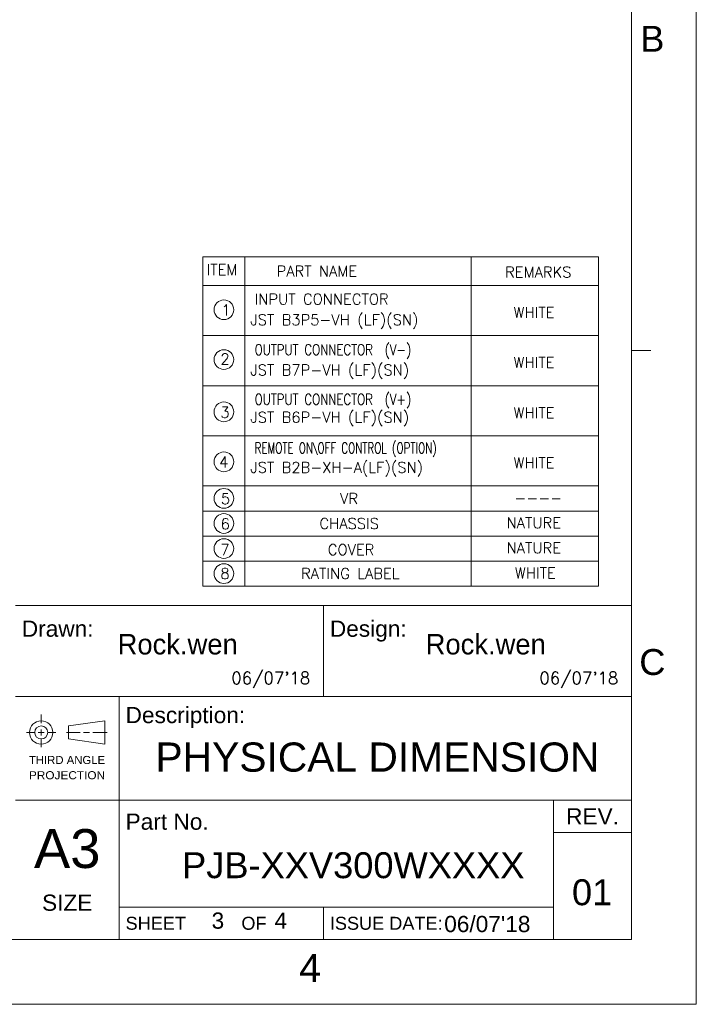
# Model space of a CAD drawing. Header units: millimetres. Extents: x 0 to 2584, y 0 to 2729.
# Tile 14 of 33: x 1548 to 1749, y 0 to 293. Entities that reach past the tile are written whole.
import ezdxf
from ezdxf.enums import TextEntityAlignment as Align

# ---------------------------------------------------------------- set-up
doc = ezdxf.new("R2010")
doc.units = ezdxf.units.MM
doc.header["$LTSCALE"] = 6
doc.layers.get('0').update_dxf_attribs({"linetype": 'CONTINUOUS'})
for name, color, linetype in [('3', 3, 'CONTINUOUS'), ('DIM', 2, 'CONTINUOUS'), ('PAPER', 7, 'CONTINUOUS')]:
    doc.layers.add(name, color=color, linetype=linetype)
doc.styles.add('ARIAL', font='arial.ttf')
doc.styles.add('SIMPLEX', font='SIMPLEX.shx')
doc.styles.get("Standard").update_dxf_attribs({"font": 'ROMANS.SHX'})

# ---------------------------------------------------------------- blocks, each defined once
blk = doc.blocks.new('s')
at = {"layer": 'PAPER', "color": 4, "lineweight": 0}
for p in [(2507.43, 573.39), (1696.57, 0)]:
    blk.add_line(p, (2507.43, 0), dxfattribs=at)
at = {"layer": 'PAPER', "color": 3, "lineweight": 0}
for p, q in [((2488.12, 554.09), (2488.12, 19.31)), ((2488.12, 118.73), (2304.72, 118.73)), ((2396.42, 118.73), (2396.42, 91.7)), ((2488.12, 91.7), (2304.72, 91.7)), ((2335.61, 91.7), (2335.61, 19.31)), ((2488.12, 60.81), (2304.72, 60.81)), ((2464.96, 60.81), (2464.96, 19.31)), ((2488.12, 51.16), (2464.96, 51.16)), ((2464.96, 28.96), (2335.61, 28.96)), ((2396.42, 28.96), (2396.42, 19.31)), ((2488.12, 19.31), (1715.88, 19.31))]:
    blk.add_line(p, q, dxfattribs=at)
at = {"layer": 'PAPER', "color": 2, "lineweight": 0}
for p, q in [((2488.12, 194.67), (2493.92, 194.67)), ((2488.12, 194.67), (2493.92, 194.67)), ((2312.42, 83.75), (2312.42, 86.29)), ((2331.34, 84.43), (2320.52, 82.88)), ((2320.52, 82.88), (2320.52, 79.02)), ((2331.34, 84.43), (2331.34, 77.48)), ((2310.56, 80.95), (2308.01, 80.95)), ((2311.49, 80.95), (2313.34, 80.95)), ((2312.42, 81.88), (2312.42, 80.02)), ((2314.27, 80.95), (2316.82, 80.95)), ((2324.06, 80.95), (2319.96, 80.95)), ((2324.99, 80.95), (2326.84, 80.95)), ((2327.77, 80.95), (2332.08, 80.95)), ((2312.42, 79.1), (2312.42, 76.55)), ((2320.52, 79.02), (2331.34, 77.48))]:
    blk.add_line(p, q, dxfattribs=at)
for radius in [3.48, 1.93]:
    blk.add_circle((2312.42, 80.95), radius, dxfattribs=at)
at = {"lineweight": 0, "style": 'ARIAL'}
for tag, height, p in [('TITLE', 8.69, (2412.52, 69.28)), ('PJZ-34V150WBHG', 7.72, (2412.52, 37.56))]:
    blk.add_attdef(tag, text='', height=height, dxfattribs=at).set_placement(p, align=Align.CENTER)
for tag, p, height in [('V', (2172.78, 49.93), 3.86), ('00', (2470.42, 29.5), 7.72), ('2_____2', (2363.13, 22.51), 4.83), ("XX/XX'XX", (2432.39, 21.5), 4.83), ('--', (2148.11, 21.74), 4.83), ('mm', (2184.78, 22.12), 4.83), ('ADP-XX', (2232.63, 21.52), 4.83)]:
    blk.add_attdef(tag, p, '', height=height, dxfattribs=at)
at = {"layer": 'PAPER', "color": 1, "lineweight": 0, "style": 'ARIAL'}
for s, p in [('B', (2494.35, 287.52)), ('C', (2494.35, 101.93))]:
    blk.add_text(s, height=7.72, dxfattribs=at).set_placement(p, align=Align.MIDDLE)
at = {"layer": 'PAPER', "color": 2, "lineweight": 0, "style": 'ARIAL'}
for s, height, p in [('Design:', 4.827, (2398.35, 109.45)), ('Drawn:', 4.827, (2306.65, 109.45)), ('Description:', 4.8265, (2337.54, 83.73)), ('Part No.', 4.827, (2337.54, 51.98))]:
    blk.add_text(s, height=height, dxfattribs=at).set_placement(p)
at = {"layer": 'PAPER', "color": 2, "linetype": 'ByBlock', "lineweight": 0, "style": 'ARIAL'}
for s, height, width, p, p2 in [('THIRD ANGLE', 2.4133, 1.000794, (2308.76, 71.55), (2331.44, 71.55)), ('PROJECTION', 2.413, 1.044018, (2308.76, 67.01), (2331.44, 67.01))]:
    blk.add_text(s, height=height, dxfattribs=dict(at, width=width)).set_placement(p, p2, align=Align.FIT)
at = {"layer": 'PAPER', "color": 2, "lineweight": 0, "style": 'ARIAL'}
blk.add_text('REV.', height=4.827, dxfattribs=at).set_placement((2476.54, 55.99), align=Align.MIDDLE_CENTER)
for s, height, p in [('A3', 11.584, (2320.16, 40.59)), ('SIZE', 4.827, (2320.16, 27.85))]:
    blk.add_text(s, height=height, dxfattribs=at).set_placement(p, align=Align.CENTER)
for s, p in [('SHEET           OF', (2337.54, 24.13)), ('ISSUE DATE:', (2398.35, 24.13))]:
    blk.add_text(s, height=3.8612, dxfattribs=at).set_placement(p, align=Align.MIDDLE_LEFT)
at = {"layer": 'PAPER', "color": 1, "lineweight": 0, "style": 'ARIAL'}
blk.add_text('4', height=8.34, dxfattribs=at).set_placement((2389.23, 6.68))

msp = doc.modelspace()

# ---------------------------------------------------------------- linework, layer by layer
at = {"layer": '3', "lineweight": 0}
for p, q in [((1602.22, 124.48), (1602.22, 222.61)), ((1602.22, 222.61), (1719.98, 222.61)), ((1614.76, 124.48), (1614.76, 222.61)), ((1682.06, 124.48), (1682.06, 222.61)), ((1719.98, 124.48), (1719.98, 222.61)), ((1602.22, 214.08), (1719.98, 214.08)), ((1602.22, 199.15), (1719.98, 199.15)), ((1602.22, 184.21), (1719.98, 184.21)), ((1602.22, 169.28), (1719.98, 169.28)), ((1602.22, 154.35), (1719.98, 154.35)), ((1602.22, 146.88), (1719.98, 146.88)), ((1602.22, 139.41), (1719.98, 139.41)), ((1602.22, 131.95), (1719.98, 131.95)), ((1602.22, 124.48), (1719.98, 124.48))]:
    msp.add_line(p, q, dxfattribs=at)
at = {"layer": 'DIM', "lineweight": 0, "ltscale": 2}
for centre in [(1608.49, 206.83), (1608.49, 192), (1608.49, 176.43), (1608.49, 161.55), (1608.49, 150.65), (1608.49, 143.19), (1608.49, 135.72), (1608.49, 128.25)]:
    msp.add_circle(centre, 2.94, dxfattribs=at)

# ---------------------------------------------------------------- block references
at = {"layer": 'DIM', "lineweight": 0}
ref = msp.add_blockref('s', (-758.31, 0), dxfattribs=at)
ref.add_attrib('TITLE', 'PHYSICAL DIMENSION', dxfattribs={"layer": '0', "lineweight": 0, "height": 8.6878, "style": 'ARIAL'}).set_placement((1654.21, 69.28), align=Align.CENTER)
ref.add_attrib('PJZ-34V150WBHG', 'PJB-XXV300WXXXX', dxfattribs={"layer": '0', "lineweight": 0, "height": 7.7225, "style": 'ARIAL'}).set_placement((1647, 37.56), align=Align.CENTER)
ref.add_attrib('00', '01', (1712.11, 29.5), dxfattribs={"layer": '0', "lineweight": 0, "height": 7.722, "style": 'ARIAL'})
ref.add_attrib("XX/XX'XX", "06/07'18", (1674.08, 21.5), dxfattribs={"layer": '0', "lineweight": 0, "height": 4.827, "style": 'ARIAL'})
ref.add_attrib('2_____2', '3        4', (1604.83, 22.51), dxfattribs={"layer": '0', "lineweight": 0, "height": 4.827, "style": 'ARIAL'})

# ---------------------------------------------------------------- texts
at = {"layer": '3', "color": 2, "lineweight": 0, "char_height": 3.603, "width": 24.6805, "attachment_point": 1, "style": 'SIMPLEX'}
for insert in [(1610.71, 98.96), (1702.41, 98.96)]:
    msp.add_mtext("06/07'18", dxfattribs=dict(at, insert=insert))
at = {"layer": 'DIM', "lineweight": 0, "style": 'SIMPLEX'}
for s, p in [('ITEM', (1603.33, 217.17)), ('INPUT CONNECTOR', (1617.64, 208.39)), ('1', (1607.73, 205.15)), ('JST B3P5-VH (LF)(SN)', (1616.37, 202.24)), ('2', (1607.47, 190.58)), ('JST B7P-VH (LF)(SN)', (1616.37, 187.29)), ('3', (1607.43, 174.68)), ('JST B6P-VH (LF)(SN)', (1616.37, 173.23)), ('4', (1607.11, 159.89)), ('JST B2B-XH-A(LF)(SN)', (1616.37, 158.28)), ('5', (1607.6, 148.96)), ('VR', (1643.09, 148.99)), ('6', (1607.54, 141.48)), ('CHASSIS', (1636.94, 141.58)), ('7', (1607.44, 133.8)), ('COVER', (1639.43, 133.78)), ('8', (1607.45, 126.69)), ('RATING LABEL', (1631.46, 126.69))]:
    msp.add_text(s, height=3.2, dxfattribs=at).set_placement(p)
for s, p in [('PART NAME', (1624.19, 215.78)), ('REMARKS', (1692.22, 215.48)), ('WHITE', (1694.69, 203.48)), ('WHITE', (1694.69, 188.55)), ('WHITE', (1694.69, 173.61)), ('WHITE', (1694.69, 158.68)), ('----', (1694.93, 148.24)), ('NATURE', (1692.67, 140.81)), ('NATURE', (1692.67, 133.34)), ('WHITE', (1695.1, 125.88))]:
    msp.add_text(s, height=3.2, dxfattribs=at).set_placement(p, align=Align.BOTTOM_LEFT)
for s, width, p in [('OUTPUT CONNECTOR  (V-)', 0.8, (1617.64, 193.31)), ('OUTPUT CONNECTOR  (V+)', 0.8, (1617.64, 178.56)), ('REMOTE ON\\OFF CONTROL (OPTION)', 0.7, (1617.64, 164.06))]:
    msp.add_text(s, height=3.2, dxfattribs=dict(at, width=width)).set_placement(p)
at = {"layer": 'DIM', "lineweight": 0, "char_height": 6.0909, "width": 42.5476, "attachment_point": 1}
for insert in [(1576.86, 110.28), (1668.56, 110.28)]:
    msp.add_mtext('{\\f·L?n??????|b0|i0|c0|p34;Rock.wen}', dxfattribs=dict(at, insert=insert))

doc.saveas('drawing.dxf')
